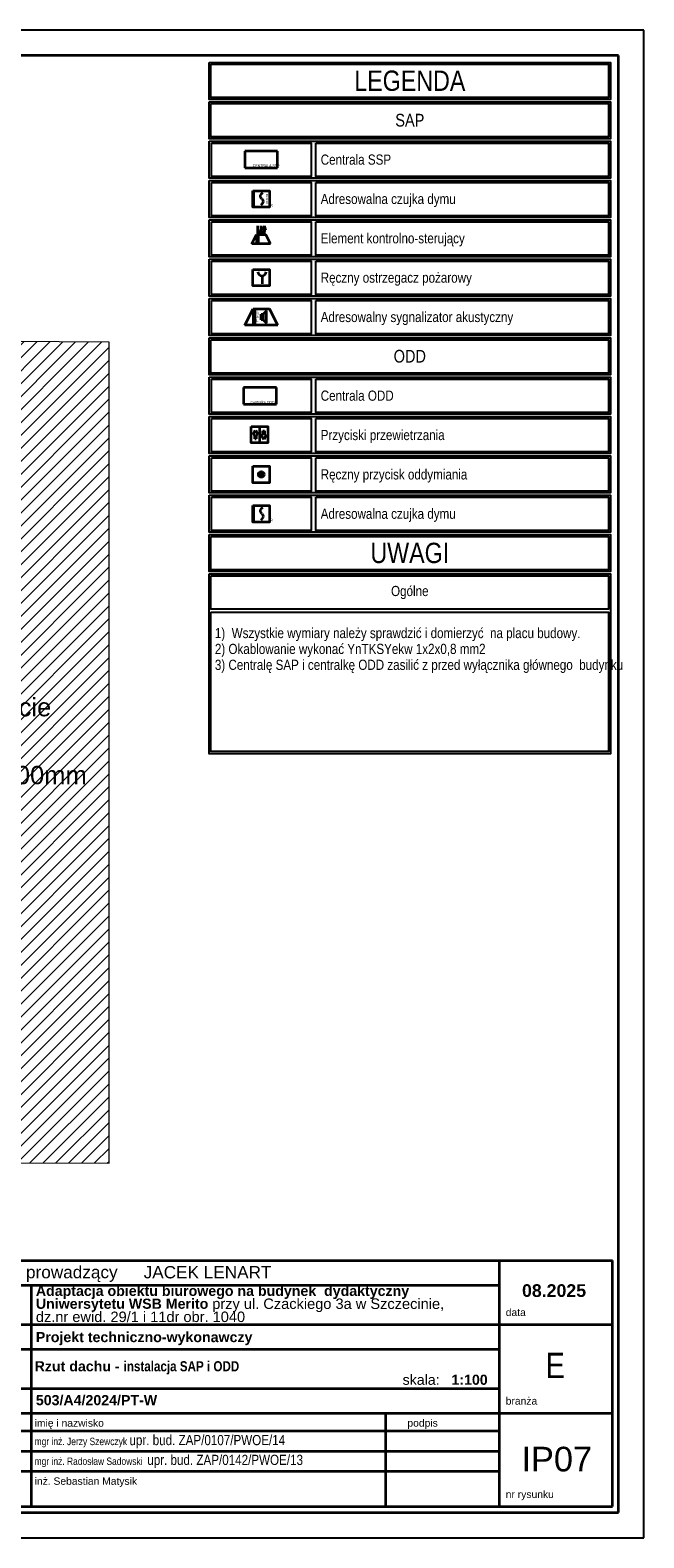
# Model space of a CAD drawing. Header units: millimetres. Extents: x 42175 to 97175, y 10092 to 468192.
# Tile 199 of 235: x 85077 to 97175, y 10092 to 39792. Entities that reach past the tile are written whole.
import ezdxf

# ---------------------------------------------------------------- set-up
doc = ezdxf.new("R2010")
doc.units = ezdxf.units.MM
for name, color, linetype in [('#Przebicia', 8, 'Continuous'), ('arch - tabela2', 7, 'Continuous'), ('CP_LINENORM', 253, 'Continuous'), ('stokrotka opisy', 8, 'Continuous')]:
    doc.layers.add(name, color=color, linetype=linetype)
for name, color, linetype, lineweight in [('arch tabela_Nr_Pióra__100', 7, 'Continuous', 20), ('CP_FRREF', 251, 'Continuous', 35), ('Elementy ODD', 3, 'Continuous', 35), ('Elementy SAP', 1, 'Continuous', 35)]:
    doc.layers.add(name, color=color, linetype=linetype, lineweight=lineweight)
doc.styles.add('GENERATED_STYLE_1', font='ARIALN.TTF')
doc.styles.get("Standard").update_dxf_attribs({"font": 'ARIALN.TTF'})
doc.styles.add('STYL_AUTOMATYCZNY_1', font='ARIALN.TTF')
doc.styles.add('STYL_AUTOMATYCZNY_2', font='ARIALN.TTF')

# ---------------------------------------------------------------- blocks, each defined once
blk = doc.blocks.new('DUR')
h = blk.add_hatch(color=256)
h.set_gradient(color1=(255, 0, 0), color2=(224, 0, 0), one_color=1, name='INVSPHERICAL')
h.paths.add_polyline_path([(3.8, 16.3), (3.8, 32.5), (0, 32.5), (0, 16.3)])
h.paths.add_polyline_path([(3.8, 0), (3.8, 16.3), (0, 16.3), (0, 0)])
at = {"linetype": 'Continuous'}
for p, q in [((14.5, 22), (15, 24)), ((15, 19.9), (14.5, 22)), ((15, 24), (16.6, 26.4)), ((16.2, 18.1), (15, 19.9)), ((18.2, 6.9), (15.6, 4)), ((16.6, 17.5), (16.2, 18.1)), ((16.6, 26.4), (19.1, 29.2)), ((17.4, 16.6), (16.6, 17.5)), ((17.4, 16.6), (18.2, 15.7)), ((18.2, 15.7), (18.6, 15.1)), ((19.7, 9.2), (18.2, 6.9)), ((18.6, 15.1), (19.7, 13.4)), ((19.7, 13.4), (20.2, 11.3)), ((20.2, 11.3), (19.7, 9.2))]:
    blk.add_line(p, q, dxfattribs=at)
blk.add_lwpolyline([(0, 32.5), (32.5, 32.5), (32.5, 0), (0, 0)], close=True)
for s, p in [('D', (25, 21.1)), ('U', (25, 14)), ('R', (25, 6.7)), ('R', (33.9, 1.3))]:
    blk.add_text(s, height=5.08).set_placement(p)
blk = doc.blocks.new('EKS')
h = blk.add_hatch(color=256)
h.set_gradient(color1=(255, 0, 0), color2=(255, 0, 0))
h.paths.add_polyline_path([(13, 0), (13, 18.4), (9.2, 18.4), (9.2, 0)])
for p, q in [((11.6, 18.4), (11.6, 35.8)), ((18.4, 18.4), (18.4, 35.8)), ((22.5, 27.1), (25.2, 35.8)), ((25.2, 18.4), (25.2, 35.8)), ((27.8, 27.1), (25.2, 35.8)), ((0, 0), (9.2, 18.4)), ((9.2, 18.4), (27.5, 18.4)), ((9.2, 18.4), (9.2, 0)), ((11.6, 27.1), (14.2, 27.1)), ((14.2, 27.1), (11.6, 18.4)), ((13, 0), (13, 18.4)), ((18.4, 27.1), (15.7, 27.1)), ((15.7, 27.1), (18.4, 18.4)), ((18.4, 27.1), (21, 27.1)), ((21, 27.1), (18.4, 18.4)), ((25.2, 27.1), (22.5, 27.1)), ((25.2, 27.1), (27.8, 27.1)), ((36.7, 0), (27.5, 18.4)), ((36.7, 0), (0, 0))]:
    blk.add_line(p, q)
blk = doc.blocks.new('ROP')
at = {"layer": 'Elementy SAP'}
blk.add_line((17.8, 19.9), (17.8, 4), dxfattribs=at)
blk.add_lwpolyline([(0, 32.5), (32.5, 32.5), (32.5, 0), (0, 0)], close=True, dxfattribs=at)
blk.add_arc((17.8, 27.9), 7.96, 180, 0, dxfattribs=at)
blk = doc.blocks.new('SAL')
h = blk.add_hatch(color=256)
h.set_gradient(color1=(255, 0, 0), color2=(255, 0, 0))
h.paths.add_polyline_path([(20.1, 0), (20.1, 32.5), (16.3, 32.5), (16.3, 0)])
for p, q in [((0, 0), (16.3, 32.5)), ((16.3, 32.5), (16.3, 0)), ((16.3, 32.5), (48.8, 32.5)), ((20.1, 0), (20.1, 32.5)), ((65, 0), (48.8, 32.5)), ((65, 0), (0, 0)), ((32.4, 21.5), (36.2, 21.5)), ((32.4, 10.5), (32.4, 21.5)), ((36.2, 10.5), (32.4, 10.5)), ((42.9, 28.3), (36.2, 21.5)), ((36.2, 21.5), (36.2, 10.5)), ((36.2, 10.5), (42.9, 3.7)), ((42.9, 3.7), (42.9, 28.3))]:
    blk.add_line(p, q)
for s, p in [('A', (23, 13.9)), ('S', (23, 21.2)), ('L', (23, 6.5))]:
    blk.add_text(s, height=5.08).set_placement(p)
blk = doc.blocks.new('czujka dymu')
h = blk.add_hatch(color=256)
h.set_gradient(color1=(255, 0, 0), color2=(224, 0, 0), one_color=1, name='INVSPHERICAL')
h.paths.add_polyline_path([(-28.7, 16.3), (-28.7, 32.5), (-32.5, 32.5), (-32.5, 16.3)])
h.paths.add_polyline_path([(-28.7, 0), (-28.7, 16.3), (-32.5, 16.3), (-32.5, 0)])
for p, q in [((-18, 22), (-17.5, 24)), ((-17.5, 19.9), (-18, 22)), ((-17.5, 24), (-16, 26.4)), ((-16.3, 18.1), (-17.5, 19.9)), ((-14.3, 6.9), (-16.9, 4)), ((-16, 17.5), (-16.3, 18.1)), ((-16, 26.4), (-13.4, 29.2)), ((-15.1, 16.6), (-16, 17.5)), ((-15.1, 16.6), (-14.3, 15.7)), ((-14.3, 15.7), (-13.9, 15.1)), ((-12.8, 9.2), (-14.3, 6.9)), ((-13.9, 15.1), (-12.8, 13.4)), ((-12.8, 13.4), (-12.3, 11.3)), ((-12.3, 11.3), (-12.8, 9.2))]:
    blk.add_line(p, q)
blk.add_lwpolyline([(-32.5, 32.5), (0, 32.5), (0, 0), (-32.5, 0)], close=True)
blk.add_text('R', height=5.08).set_placement((1.4, 1.3))
blk = doc.blocks.new('przycisk oddymiania')
h = blk.add_hatch(color=256)
h.set_gradient(color1=(255, 0, 0), color2=(255, 0, 0))
h.paths.add_polyline_path([(21.9, 16.3, 1), (10.6, 16.3, 1)])
blk.add_lwpolyline([(0, 32.5), (32.5, 32.5), (32.5, 0), (0, 0)], close=True)
blk.add_circle((16.3, 16.3), 5.61)
blk = doc.blocks.new('przycisk przewietrzania')
for p, q in [((16.3, 32.5), (16.3, 0)), ((7, 7.7), (10, 7.7))]:
    blk.add_line(p, q)
at = {"ltscale": 4}
for p, q in [((3.6, 16.2), (8.3, 24.7)), ((7, 16.2), (3.6, 16.2)), ((7, 7.7), (7, 16.2)), ((8.3, 24.7), (13.3, 16.2)), ((10, 16.2), (10, 7.7)), ((13.3, 16.2), (10, 16.2)), ((19.8, 15.3), (23.1, 15.3)), ((24.8, 6.8), (19.8, 15.3)), ((23.1, 15.3), (23.1, 23.7)), ((23.1, 23.7), (26.1, 23.7)), ((29.4, 15.3), (24.8, 6.8)), ((26.1, 23.7), (26.1, 15.3)), ((26.1, 15.3), (29.4, 15.3))]:
    blk.add_line(p, q, dxfattribs=at)
blk.add_lwpolyline([(0, 32.5), (32.5, 32.5), (32.5, 0), (0, 0)], close=True)
blk = doc.blocks.new('centralka ODD')
for p, q in [((65, 32.5), (0, 32.5)), ((0, 32.5), (0, 0)), ((65, 0), (65, 32.5)), ((0, 0), (65, 0))]:
    blk.add_line(p, q)
blk.add_text('Centralka ODD', height=5.08).set_placement((14.2, 1.3))
blk = doc.blocks.new('centrala SAP')
for p, q in [((65, 32.5), (0, 32.5)), ((0, 32.5), (0, 0)), ((65, 0), (65, 32.5)), ((0, 0), (65, 0))]:
    blk.add_line(p, q)
blk.add_text('CENTRALA SSP', height=5.08).set_placement((15.8, 1.5))

msp = doc.modelspace()

# ---------------------------------------------------------------- hatches: boundary and pattern name
at = {"linetype": 'Continuous', "lineweight": 15}
h = msp.add_hatch(dxfattribs=at)
h.set_pattern_fill('Bloczki_ceramiczne_0007', color=8, style=0, pattern_type=2)
h.set_pattern_definition([(45, (-175208.59, 306786.62), (-127.27922, 127.27922), [])])
h.paths.add_polyline_path([(83679, 33664), (83869, 17676), (84010, 17479), (86632, 17472), (86632, 33648)])

# ---------------------------------------------------------------- linework, layer by layer
at = {"color": 7, "linetype": 'Continuous', "lineweight": 35}
for p, q in [((78554, 15553), (96554, 15553)), ((79330, 15553), (96286, 15553)), ((94326, 10708), (94326, 15553)), ((96554, 10708), (96554, 15553)), ((83400, 15069), (94326, 15069)), ((85103, 10708), (85103, 15069)), ((83400, 14293), (96554, 14293)), ((83400, 13809), (94326, 13809)), ((83400, 13034), (94326, 13034)), ((83400, 12549), (96554, 12549)), ((92088, 10708), (92088, 12549)), ((92088, 10708), (92088, 12549)), ((83400, 12199), (94326, 12199)), ((85103, 12199), (92120, 12199)), ((85103, 12199), (92088, 12199)), ((83400, 11802), (90384, 11802)), ((85103, 11802), (94326, 11802)), ((83400, 11404), (94326, 11404)), ((78554, 10708), (96554, 10708)), ((85103, 10708), (92120, 10708)), ((86995, 10708), (92623, 10708))]:
    msp.add_line(p, q, dxfattribs=at)
at = {"color": 7}
for points in [[(88608, 39156), (96515, 39156), (96515, 38429), (88608, 38429)], [(88642, 39119), (96480, 39119), (96480, 38463), (88642, 38463)], [(88608, 38381), (96515, 38381), (96515, 37654), (88608, 37654)], [(88642, 38344), (96480, 38344), (96480, 37688), (88642, 37688)], [(88608, 37605), (96515, 37605), (96515, 36879), (88608, 36879)], [(88649, 37569), (90617, 37569), (90617, 36912), (88649, 36912)], [(90711, 37569), (96480, 37569), (96480, 36912), (90711, 36912)], [(88608, 36830), (96515, 36830), (96515, 36104), (88608, 36104)], [(88649, 36794), (90617, 36794), (90617, 36137), (88649, 36137)], [(90711, 36794), (96480, 36794), (96480, 36137), (90711, 36137)], [(88608, 36055), (96515, 36055), (96515, 35329), (88608, 35329)], [(88649, 36018), (90617, 36018), (90617, 35362), (88649, 35362)], [(90711, 36018), (96480, 36018), (96480, 35362), (90711, 35362)], [(88608, 35280), (96515, 35280), (96515, 34554), (88608, 34554)], [(88649, 35243), (90617, 35243), (90617, 34587), (88649, 34587)], [(90711, 35243), (96480, 35243), (96480, 34587), (90711, 34587)], [(88608, 34505), (96515, 34505), (96515, 33779), (88608, 33779)], [(88649, 34468), (90617, 34468), (90617, 33812), (88649, 33812)], [(90711, 34468), (96480, 34468), (96480, 33812), (90711, 33812)], [(88608, 33730), (96515, 33730), (96515, 33004), (88608, 33004)], [(88642, 33693), (96480, 33693), (96480, 33037), (88642, 33037)], [(88608, 32955), (96515, 32955), (96515, 32228), (88608, 32228)], [(88649, 32918), (90617, 32918), (90617, 32262), (88649, 32262)], [(90711, 32918), (96480, 32918), (96480, 32262), (90711, 32262)], [(88608, 32180), (96515, 32180), (96515, 31453), (88608, 31453)], [(88649, 32143), (90617, 32143), (90617, 31487), (88649, 31487)], [(90711, 32143), (96480, 32143), (96480, 31487), (90711, 31487)], [(88608, 31404), (96515, 31404), (96515, 30678), (88608, 30678)], [(88649, 31368), (90617, 31368), (90617, 30711), (88649, 30711)], [(90711, 31368), (96480, 31368), (96480, 30711), (90711, 30711)], [(88608, 30629), (96515, 30629), (96515, 29903), (88608, 29903)], [(88649, 30593), (90617, 30593), (90617, 29936), (88649, 29936)], [(90711, 30593), (96480, 30593), (96480, 29936), (90711, 29936)], [(88608, 29854), (96515, 29854), (96515, 29128), (88608, 29128)], [(88642, 29817), (96480, 29817), (96480, 29161), (88642, 29161)], [(88608, 29079), (96515, 29079), (96515, 25535), (88608, 25535)], [(88642, 29042), (96480, 29042), (96480, 28386), (88642, 28386)], [(88642, 28324), (96480, 28324), (96480, 25582), (88642, 25582)]]:
    msp.add_lwpolyline(points, close=True, dxfattribs=at)
at = {"color": 8, "linetype": 'Continuous', "lineweight": 13, "ltscale": 100, "flags": 128}
msp.add_lwpolyline([(83679, 33664), (83869, 17676), (84010, 17479), (86632, 17472), (86632, 33648)], close=True, dxfattribs=at)
at = {"layer": 'CP_FRREF'}
for p, q in [((96675, 39292), (43675, 39292)), ((96675, 10592), (96675, 39292)), ((43675, 10592), (96675, 10592))]:
    msp.add_line(p, q, dxfattribs=at)
at = {"layer": 'CP_LINENORM', "linetype": 'Continuous'}
for p, q in [((97175, 39792), (42175, 39792)), ((97175, 10092), (97175, 39792)), ((42175, 10092), (97175, 10092))]:
    msp.add_line(p, q, dxfattribs=at)

# ---------------------------------------------------------------- block references
at = {"layer": 'Elementy ODD', "xscale": 10, "yscale": 10, "zscale": 10}
for name, p in [('centralka ODD', (89281, 32425)), ('przycisk przewietrzania', (89435, 31662)), ('przycisk oddymiania', (89470, 30877)), ('czujka dymu', (89795, 30102))]:
    msp.add_blockref(name, p, dxfattribs=at)
at = {"layer": 'Elementy SAP', "xscale": 10, "yscale": 10, "zscale": 10}
for name, p in [('centrala SAP', (89306, 37082)), ('DUR', (89470, 36303)), ('EKS', (89448, 35581)), ('ROP', (89470, 34753)), ('SAL', (89309, 33980))]:
    msp.add_blockref(name, p, dxfattribs=at)

# ---------------------------------------------------------------- texts
at = {"layer": '#Przebicia', "color": 8, "linetype": 'Continuous', "lineweight": 35, "insert": (83426, 26635), "char_height": 360, "width": 1699.91, "attachment_point": 1, "line_spacing_factor": 0.742899, "style": 'STYL_AUTOMATYCZNY_1'}
msp.add_mtext('\\A1;{\\pql;\\fArial|b0|i0|c238|p0;\\W1.000000;Przebicie \\P\\pql;\\fArial|b0|i0|c238|p0;\\W1.000000;w dachu \\fArial|b0|i0|c238|p0;\\W1.000000;400x800mm\\P\\pql;\\fArial|b0|i0|c238|p0;\\W1.000000; }', dxfattribs=at)
at = {"color": 7, "linetype": 'Continuous', "lineweight": 35}
for s, insert, char_height, attachment_point, style in [('\\A1;{\\pql;\\fArial|b0|i0|c238|p0;\\W1.000000;architekt prowadzący}', (83623, 15290), 242.24, 4, 'STYL_AUTOMATYCZNY_1'), ('\\A1;{\\pql;\\fArial|b0|i0|c238|p0;\\W1.000000;JACEK LENART}', (87315, 15323), 242.24, 4, 'STYL_AUTOMATYCZNY_1'), ('\\A1;{\\pql;\\fArial|b0|i0|c238|p0;\\W1.000000;data}', (94452, 14533), 145.34, 4, 'STYL_AUTOMATYCZNY_1'), ('\\pxql;\\fArial|b1|i0|c238|p0;{\\A1;Rzut dachu - }\\fArial Narrow|b1|i0|c238|p34;instalacja SAP i ODD', (85166, 13442), 200, 4, 'STYL_AUTOMATYCZNY_2'), ('\\pxql;\\fArial|b0|i0|c238|p0;\\A1;skala:   \\fArial|b1|i0|c238|p0;1:100', (92419, 13205), 200, 4, 'STYL_AUTOMATYCZNY_1'), ('\\A1;{\\pql;\\fArial|b0|i0|c238|p0;\\W1.000000;branża}', (94452, 12789), 145.34, 4, 'STYL_AUTOMATYCZNY_1'), ('\\pxql;mgr inż. Jerzy Szewczyk \\H1.3761001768x;upr. bud. ZAP/0107/PWOE/14', (85166, 11988), 145.34, 4, 'STYL_AUTOMATYCZNY_1'), ('\\A1;{\\pql;\\fArial|b0|i0|c238|p0;\\W1.000000;imię i nazwisko}', (85166, 12332), 145.34, 4, 'STYL_AUTOMATYCZNY_1'), ('\\A1;{\\pql;\\fArial|b0|i0|c238|p0;\\W1.000000;podpis}', (92514, 12333), 145.34, 4, 'STYL_AUTOMATYCZNY_1'), ('\\pxql;mgr inż. Radosław Sadowski  \\H1.3761001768x;upr. bud. ZAP/0142/PWOE/13', (85166, 11598), 145.34, 4, 'STYL_AUTOMATYCZNY_1'), ('\\pxqc;\\fArial|b0|i0|c238|p0;\\A1;IP07', (95458, 11640), 484.48, 5, 'STYL_AUTOMATYCZNY_1'), ('\\pxql;\\fArial|b0|i0|c238|p0;\\A1;inż. Sebastian Matysik', (85166, 11188), 145.34, 4, 'STYL_AUTOMATYCZNY_1'), ('\\A1;{\\pql;\\fArial|b0|i0|c238|p0;\\W1.000000;nr rysunku}', (94452, 10928), 145.34, 4, 'STYL_AUTOMATYCZNY_1')]:
    msp.add_mtext(s, dxfattribs=dict(at, insert=insert, char_height=char_height, attachment_point=attachment_point, style=style))
at = {"color": 7, "linetype": 'Continuous', "lineweight": 13, "insert": (85190, 14699), "char_height": 200, "width": 8787.67, "attachment_point": 4, "line_spacing_factor": 0.751632, "style": 'STYL_AUTOMATYCZNY_2'}
msp.add_mtext('\\A1;{\\pql;\\fArial|b1|i0|c238|p0;\\W1.000000;Adaptacja obiektu biurowego na budynek  dydaktyczny Uniwersytetu WSB Merito\\fArial|b0|i0|c238|p0;\\W1.000000; \\fArial|b0|i0|c238|p0;\\H1.029412x;\\W1.000000;przy ul. Czackiego 3a w Szczecinie,\\P\\pql;\\fArial|b0|i0|c238|p0;\\W1.000000;dz.nr ewid. 29/1 i 11dr obr. 1040}', dxfattribs=at)
at = {"color": 7, "linetype": 'Continuous', "lineweight": 13, "style": 'STYL_AUTOMATYCZNY_2'}
for s, insert, char_height, attachment_point in [('\\A1;{\\pqc;\\fArial|b1|i0|c238|p0;\\W1.000000;0\\fArial|b1|i0|c238|p0;\\W1.000000;8\\fArial|b1|i0|c238|p0;\\W1.000000;.2025}', (95404, 14961), 250, 5), ('\\A1;{\\pql;\\fArial|b1|i0|c238|p0;\\W1.000000;Projekt techniczn\\fArial|b1|i0|c238|p0;\\W1.000000;o-wykonawczy}', (85190, 14017), 200, 4), ('\\A1;{\\pql;\\fArial|b1|i0|c238|p0;\\W1.000000;503/A4/2024/PT\\fArial|b1|i0|c238|p0;\\W1.000000;-W}', (85190, 12802), 200, 4)]:
    msp.add_mtext(s, dxfattribs=dict(at, insert=insert, char_height=char_height, attachment_point=attachment_point))
at = {"layer": 'arch - tabela2', "color": 7, "linetype": 'Continuous', "insert": (88719, 28016), "char_height": 200, "width": 7749.28, "attachment_point": 1, "line_spacing_factor": 0.938717, "style": 'GENERATED_STYLE_1'}
msp.add_mtext('{\\fArial Narrow|b0|i0|c238;1)  Wszystkie wymiary należy sprawdzić i domierzyć  na placu budowy.\\P2) Okablowanie wykonać YnTKSYekw 1x2x0,8 mm2\\P3) Centralę SAP i centralkę ODD zasilić z przed wyłącznika głównego  budynku\\P\\P}\\P', dxfattribs=at)
at = {"layer": 'arch tabela_Nr_Pióra__100', "linetype": 'Continuous', "insert": (95428, 13489), "char_height": 500, "attachment_point": 5}
msp.add_mtext('E', dxfattribs=at)
at = {"layer": 'stokrotka opisy', "color": 7, "style": 'GENERATED_STYLE_1'}
for s, insert, char_height, width, attachment_point in [('\\pxsm1.5;LEGENDA', (92561, 38793), 400, 1827.81, 5), ('\\pxsm1.5;SAP', (92561, 38017), 250, 7176, 5), ('\\pxsm1.5;Centrala SSP', (90805, 37342), 200, 5519.81, 1), ('\\pxsm1.5;Adresowalna czujka dymu', (90805, 36567), 200, 5554.14, 1), ('\\pxsm1.5;Element kontrolno-sterujący', (90805, 35792), 200, 5917.33, 1), ('\\pxsm1.5;Ręczny ostrzegacz pożarowy', (90805, 35017), 200, 4563.68, 1), ('\\pxsm1.5;Adresowalny sygnalizator akustyczny ', (90805, 34242), 200, 5485.63, 1), ('\\pxsm1.5;ODD', (92561, 33367), 250, 7176, 5), ('\\pxsm1.5;Centrala ODD', (90805, 32692), 200, 4563.68, 1), ('\\pxsm1.5;Przyciski przewietrzania', (90805, 31917), 200, 4563.68, 1), ('\\pxsm1.5;Ręczny przycisk oddymiania ', (90805, 31141), 200, 4563.68, 1), ('\\pxsm1.5;Adresowalna czujka dymu ', (90805, 30366), 200, 4563.68, 1), ('\\pxsm1.5;UWAGI', (92561, 29491), 400, 1827.81, 5), ('\\pxsm1.5;Ogólne', (92561, 28714), 200, 7152.8, 5)]:
    msp.add_mtext(s, dxfattribs=dict(at, insert=insert, char_height=char_height, width=width, attachment_point=attachment_point))

doc.saveas('drawing.dxf')
